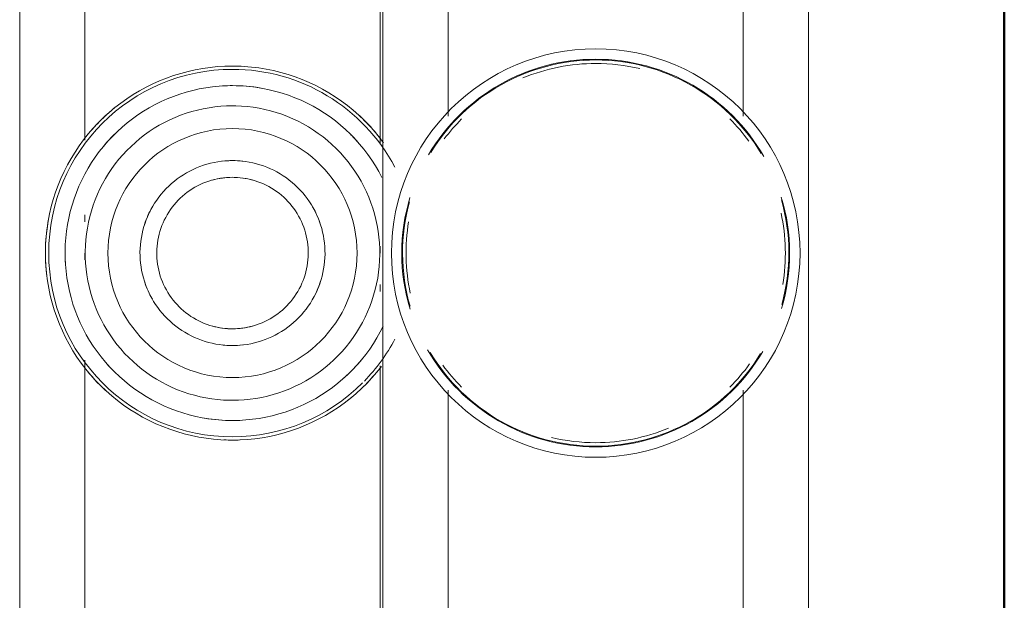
# Model space of a CAD drawing. Header units: millimetres. Extents: x 25471 to 48943, y 4737 to 38988.
# Tile 53 of 71: x 33576 to 33663, y 37991 to 38042. Entities that reach past the tile are written whole.
import ezdxf

# ---------------------------------------------------------------- set-up
doc = ezdxf.new("R2010")
doc.units = ezdxf.units.MM
doc.linetypes.add('ADSK_Скрыто', pattern=[300, 150, -150])
for name, color, linetype, lineweight in [('A-DETL-____-HDLN', 90, 'ADSK_Скрыто', 9), ('A-WALL-____-MCUT', 113, 'Continuous', 50), ('A-WALL-____-OTLN', 113, 'Continuous', 20), ('M-EQPM-____-OTLN', 50, 'Continuous', 20)]:
    doc.layers.add(name, color=color, linetype=linetype, lineweight=lineweight)

# ---------------------------------------------------------------- blocks, each defined once
blk = doc.blocks.new('Прямая форма - V line-609756-В_Этаж 01_Водопровод')
at = {"layer": 'A-WALL-____-MCUT', "color": 253}
blk.add_line((0, -200), (779.947, -200), dxfattribs=at)
blk = doc.blocks.new('Прямая форма - SW - 004-609757-В_Этаж 01_Водопровод')
blk.add_blockref('Прямая форма - V line-609756-В_Этаж 01_Водопровод', (0, 0))
blk = doc.blocks.new('V line_ifc_RVT-1-В_Этаж 01_Водопровод')
at = {"layer": 'A-WALL-____-OTLN', "color": 9, "lineweight": 20, "rotation": 270}
blk.add_blockref('Прямая форма - SW - 004-609757-В_Этаж 01_Водопровод', (33863.24, 38587.582), dxfattribs=at)
blk = doc.blocks.new('ADSK_Коллектор с регулирующими клапанами и расходомерами - N5-1658201-В_Этаж 01_Водопровод')
at = {"layer": 'M-EQPM-____-OTLN'}
for p, q in [((250, -17.25), (62, -17.25)), ((118.929, -23), (93.071, -23)), ((168.929, -23), (143.071, -23)), ((93.071, -49), (118.929, -49)), ((143.071, -49), (168.929, -49)), ((62, -54.75), (250, -54.75)), ((121.274, -55), (90.942, -55)), ((131, -55), (130.392, -55)), ((134.38, -55), (133.762, -55)), ((171.564, -55), (140.942, -55)), ((90.438, -81), (121.058, -81)), ((127.62, -81), (128.238, -81)), ((131, -81), (131.608, -81)), ((140.438, -81), (171.058, -81)), ((62, -86.75), (250, -86.75))]:
    blk.add_line(p, q, dxfattribs=at)
at = {"layer": 'M-EQPM-____-OTLN', "flags": 128}
for points in [[(121.274, -54.693), (120.775, -55.072), (120.266, -55.491), (119.774, -55.931), (119.301, -56.389), (118.846, -56.866), (118.41, -57.361), (117.995, -57.873), (117.6, -58.401), (117.227, -58.945), (116.876, -59.503), (116.547, -60.075), (116.242, -60.659), (115.96, -61.255), (115.703, -61.862), (115.469, -62.478), (115.261, -63.104), (115.078, -63.737), (114.92, -64.377), (114.788, -65.023), (114.682, -65.674), (114.602, -66.328), (114.548, -66.985), (114.521, -67.644), (114.517, -68)], [(124.328, -54.839), (123.807, -55.116), (123.297, -55.414), (122.8, -55.732), (122.316, -56.07), (121.846, -56.427), (121.391, -56.802), (120.951, -57.195), (120.527, -57.606), (120.119, -58.033), (119.729, -58.476), (119.358, -58.934), (119.004, -59.407), (118.67, -59.894), (118.356, -60.393), (118.062, -60.905), (117.789, -61.428), (117.536, -61.962), (117.306, -62.505), (117.097, -63.057), (116.91, -63.617), (116.746, -64.184), (116.605, -64.757), (116.487, -65.335), (116.392, -65.918), (116.32, -66.504), (116.272, -67.092), (116.248, -67.681), (116.244, -68)], [(143.978, -68), (143.968, -67.481), (143.937, -66.963), (143.885, -66.446), (143.813, -65.932), (143.72, -65.422), (143.606, -64.915), (143.473, -64.413), (143.32, -63.917), (143.146, -63.428), (142.954, -62.946), (142.742, -62.472), (142.512, -62.007), (142.263, -61.551), (141.996, -61.106), (141.711, -60.672), (141.41, -60.249), (141.092, -59.839), (140.757, -59.442), (140.407, -59.059), (140.042, -58.69), (139.663, -58.336), (139.269, -57.997), (138.863, -57.674), (138.443, -57.368), (138.012, -57.079), (137.57, -56.807), (137.117, -56.554), (136.654, -56.318), (136.183, -56.101), (135.703, -55.904), (135.215, -55.725), (134.721, -55.567), (134.221, -55.428), (133.716, -55.309), (133.206, -55.21), (132.693, -55.133), (132.177, -55.075), (131.659, -55.038), (131.14, -55.022), (130.621, -55.027), (130.103, -55.053), (129.586, -55.099), (129.071, -55.166), (128.559, -55.253), (128.051, -55.361), (127.548, -55.489), (127.051, -55.637), (126.559, -55.805), (126.075, -55.992), (125.599, -56.199), (125.132, -56.424), (124.673, -56.668), (124.225, -56.93), (123.788, -57.21), (123.362, -57.507), (122.949, -57.821), (122.548, -58.151), (122.161, -58.497), (121.788, -58.858), (121.43, -59.234), (121.087, -59.623), (120.76, -60.026), (120.449, -60.442), (120.155, -60.87), (119.879, -61.31), (119.62, -61.76), (119.38, -62.22), (119.158, -62.689), (118.955, -63.167), (118.772, -63.652), (118.607, -64.145), (118.463, -64.644), (118.339, -65.148), (118.235, -65.656), (118.152, -66.168), (118.089, -66.684), (118.046, -67.201), (118.025, -67.72), (118.022, -68)], [(145.756, -68), (145.744, -67.41), (145.709, -66.821), (145.65, -66.234), (145.567, -65.649), (145.462, -65.068), (145.333, -64.493), (145.181, -63.922), (145.007, -63.358), (144.81, -62.802), (144.591, -62.254), (144.35, -61.715), (144.088, -61.186), (143.805, -60.668), (143.502, -60.162), (143.178, -59.668), (142.835, -59.188), (142.474, -58.722), (142.093, -58.27), (141.695, -57.834), (141.28, -57.415), (140.849, -57.012), (140.402, -56.627), (139.939, -56.26), (139.463, -55.912), (138.973, -55.584), (138.47, -55.275), (137.955, -54.986), (137.429, -54.718)], [(147.483, -68), (147.47, -67.341), (147.43, -66.683), (147.364, -66.027), (147.272, -65.374), (147.154, -64.725), (147.011, -64.082), (146.841, -63.445), (146.646, -62.815), (146.426, -62.193), (146.182, -61.581), (145.913, -60.979), (145.62, -60.389), (145.304, -59.81), (144.965, -59.244), (144.604, -58.693), (144.221, -58.156), (143.817, -57.636), (143.392, -57.131), (142.947, -56.645), (142.484, -56.176), (142.002, -55.726), (141.502, -55.296), (140.986, -54.886)], [(139.15, -68), (139.143, -67.674), (139.124, -67.349), (139.091, -67.024), (139.046, -66.702), (138.988, -66.381), (138.916, -66.063), (138.833, -65.748), (138.736, -65.436), (138.628, -65.129), (138.507, -64.826), (138.374, -64.529), (138.229, -64.236), (138.073, -63.95), (137.905, -63.671), (137.726, -63.398), (137.537, -63.133), (137.337, -62.875), (137.127, -62.626), (136.907, -62.385), (136.678, -62.154), (136.44, -61.931), (136.193, -61.718), (135.937, -61.516), (135.674, -61.324), (135.403, -61.142), (135.126, -60.971), (134.841, -60.812), (134.551, -60.664), (134.255, -60.528), (133.953, -60.404), (133.647, -60.292), (133.337, -60.192), (133.023, -60.105), (132.705, -60.03), (132.385, -59.969), (132.063, -59.92), (131.739, -59.884), (131.414, -59.861), (131.088, -59.85), (130.762, -59.853), (130.436, -59.87), (130.112, -59.899), (129.788, -59.941), (129.467, -59.995), (129.148, -60.063), (128.832, -60.144), (128.52, -60.237), (128.211, -60.342), (127.907, -60.46), (127.608, -60.589), (127.315, -60.731), (127.027, -60.884), (126.746, -61.049), (126.471, -61.224), (126.204, -61.411), (125.944, -61.608), (125.692, -61.815), (125.449, -62.032), (125.215, -62.259), (124.99, -62.495), (124.775, -62.74), (124.57, -62.993), (124.374, -63.254), (124.19, -63.523), (124.016, -63.799), (123.854, -64.081), (123.703, -64.37), (123.564, -64.665), (123.436, -64.965), (123.321, -65.27), (123.218, -65.579), (123.127, -65.892), (123.049, -66.209), (122.984, -66.528), (122.932, -66.85), (122.892, -67.173), (122.865, -67.498), (122.852, -67.824), (122.85, -68)], [(137.676, -68), (137.671, -67.733), (137.655, -67.466), (137.628, -67.201), (137.591, -66.936), (137.543, -66.674), (137.485, -66.413), (137.416, -66.155), (137.337, -65.9), (137.248, -65.648), (137.149, -65.4), (137.04, -65.156), (136.922, -64.917), (136.794, -64.683), (136.656, -64.454), (136.51, -64.23), (136.355, -64.013), (136.191, -63.802), (136.019, -63.598), (135.839, -63.401), (135.651, -63.211), (135.456, -63.029), (135.254, -62.855), (135.044, -62.689), (134.829, -62.531), (134.607, -62.382), (134.38, -62.243), (134.147, -62.112), (133.909, -61.991), (133.666, -61.879), (133.419, -61.778), (133.168, -61.686), (132.914, -61.604), (132.657, -61.533), (132.397, -61.472), (132.135, -61.421), (131.871, -61.381), (131.605, -61.351), (131.339, -61.333), (131.072, -61.324), (130.805, -61.327), (130.538, -61.34), (130.272, -61.364), (130.008, -61.398), (129.744, -61.443), (129.483, -61.499), (129.224, -61.564), (128.968, -61.641), (128.716, -61.727), (128.467, -61.823), (128.222, -61.93), (127.981, -62.045), (127.746, -62.171), (127.515, -62.306), (127.29, -62.45), (127.071, -62.602), (126.858, -62.764), (126.652, -62.934), (126.453, -63.112), (126.261, -63.297), (126.077, -63.491), (125.901, -63.691), (125.733, -63.898), (125.573, -64.112), (125.422, -64.333), (125.279, -64.559), (125.146, -64.79), (125.023, -65.027), (124.909, -65.268), (124.804, -65.514), (124.71, -65.764), (124.625, -66.017), (124.551, -66.273), (124.487, -66.533), (124.434, -66.794), (124.391, -67.058), (124.358, -67.323), (124.337, -67.589), (124.326, -67.856), (124.324, -68)], [(114.517, -68), (114.53, -68.659), (114.57, -69.317), (114.636, -69.973), (114.728, -70.626), (114.846, -71.275), (114.989, -71.918), (115.159, -72.555), (115.354, -73.185), (115.574, -73.807), (115.818, -74.419), (116.087, -75.021), (116.38, -75.611), (116.696, -76.19), (117.035, -76.756), (117.396, -77.307), (117.779, -77.844), (118.183, -78.364), (118.608, -78.869), (119.053, -79.355), (119.516, -79.824), (119.998, -80.274), (120.498, -80.704), (121.014, -81.114), (121.547, -81.503), (122.094, -81.87), (122.656, -82.215), (123.231, -82.537), (123.819, -82.836), (124.418, -83.112), (125.027, -83.363), (125.646, -83.589), (126.274, -83.791), (126.909, -83.967), (127.551, -84.118), (128.198, -84.243), (128.85, -84.342), (129.505, -84.415), (130.163, -84.462), (130.822, -84.482), (131.481, -84.476), (132.14, -84.443), (132.796, -84.385), (133.45, -84.3), (134.1, -84.189), (134.745, -84.052), (135.384, -83.889), (136.016, -83.701), (136.64, -83.488), (137.254, -83.25), (137.859, -82.988), (138.453, -82.702), (139.035, -82.392), (139.604, -82.059), (140.16, -81.704), (140.7, -81.326), (141.225, -80.928), (141.734, -80.509), (142.226, -80.069), (142.699, -79.611), (143.154, -79.134), (143.59, -78.639), (144.005, -78.127), (144.4, -77.599), (144.773, -77.055), (145.124, -76.497), (145.453, -75.925), (145.758, -75.341), (146.04, -74.745), (146.297, -74.138), (146.531, -73.522), (146.739, -72.896), (146.922, -72.263), (147.08, -71.623), (147.212, -70.977), (147.318, -70.326), (147.398, -69.672), (147.452, -69.015), (147.479, -68.356), (147.483, -68)], [(116.244, -68), (116.256, -68.59), (116.291, -69.179), (116.35, -69.766), (116.433, -70.351), (116.538, -70.932), (116.667, -71.507), (116.819, -72.078), (116.993, -72.642), (117.19, -73.198), (117.409, -73.746), (117.65, -74.285), (117.912, -74.814), (118.195, -75.332), (118.498, -75.838), (118.822, -76.332), (119.165, -76.812), (119.526, -77.278), (119.907, -77.73), (120.305, -78.166), (120.72, -78.585), (121.151, -78.988), (121.598, -79.373), (122.061, -79.74), (122.537, -80.088), (123.027, -80.416), (123.53, -80.725), (124.045, -81.014), (124.571, -81.282), (125.107, -81.528), (125.653, -81.753), (126.207, -81.956), (126.769, -82.136), (127.338, -82.294), (127.913, -82.429), (128.492, -82.541), (129.076, -82.63), (129.662, -82.695), (130.251, -82.737), (130.841, -82.755), (131.431, -82.749), (132.02, -82.72), (132.608, -82.668), (133.193, -82.592), (133.775, -82.492), (134.353, -82.37), (134.924, -82.224), (135.49, -82.056), (136.049, -81.865), (136.599, -81.652), (137.141, -81.417), (137.672, -81.161), (138.193, -80.884), (138.703, -80.586), (139.2, -80.268), (139.684, -79.93), (140.154, -79.573), (140.609, -79.198), (141.049, -78.805), (141.473, -78.394), (141.881, -77.967), (142.271, -77.524), (142.642, -77.066), (142.996, -76.593), (143.33, -76.106), (143.644, -75.607), (143.938, -75.095), (144.211, -74.572), (144.464, -74.038), (144.694, -73.495), (144.903, -72.943), (145.09, -72.383), (145.254, -71.816), (145.395, -71.243), (145.513, -70.665), (145.608, -70.082), (145.68, -69.496), (145.728, -68.908), (145.752, -68.319), (145.756, -68)], [(118.022, -68), (118.032, -68.519), (118.063, -69.037), (118.115, -69.554), (118.187, -70.068), (118.28, -70.578), (118.394, -71.085), (118.527, -71.587), (118.68, -72.083), (118.854, -72.572), (119.046, -73.054), (119.258, -73.528), (119.488, -73.993), (119.737, -74.449), (120.004, -74.894), (120.289, -75.328), (120.59, -75.751), (120.908, -76.161), (121.243, -76.558), (121.593, -76.941), (121.958, -77.31), (122.337, -77.664), (122.731, -78.003), (123.137, -78.326), (123.557, -78.632), (123.988, -78.921), (124.43, -79.193), (124.883, -79.446), (125.346, -79.682), (125.817, -79.899), (126.297, -80.096), (126.785, -80.275), (127.279, -80.433), (127.779, -80.572), (128.284, -80.691), (128.794, -80.79), (129.307, -80.867), (129.823, -80.925), (130.341, -80.962), (130.86, -80.978), (131.379, -80.973), (131.897, -80.947), (132.414, -80.901), (132.929, -80.834), (133.441, -80.747), (133.949, -80.639), (134.452, -80.511), (134.949, -80.363), (135.441, -80.195), (135.925, -80.008), (136.401, -79.801), (136.868, -79.576), (137.327, -79.332), (137.775, -79.07), (138.212, -78.79), (138.638, -78.493), (139.051, -78.179), (139.452, -77.849), (139.839, -77.503), (140.212, -77.142), (140.57, -76.766), (140.913, -76.377), (141.24, -75.974), (141.551, -75.558), (141.845, -75.13), (142.121, -74.69), (142.38, -74.24), (142.62, -73.78), (142.842, -73.311), (143.045, -72.833), (143.228, -72.348), (143.393, -71.855), (143.537, -71.356), (143.661, -70.852), (143.765, -70.344), (143.848, -69.832), (143.911, -69.316), (143.954, -68.799), (143.975, -68.28), (143.978, -68)], [(122.85, -68), (122.857, -68.326), (122.876, -68.651), (122.909, -68.976), (122.954, -69.298), (123.012, -69.619), (123.084, -69.937), (123.167, -70.252), (123.264, -70.564), (123.372, -70.871), (123.493, -71.174), (123.626, -71.471), (123.771, -71.764), (123.927, -72.05), (124.095, -72.329), (124.274, -72.602), (124.463, -72.867), (124.663, -73.125), (124.873, -73.374), (125.093, -73.615), (125.322, -73.846), (125.56, -74.069), (125.807, -74.282), (126.063, -74.484), (126.326, -74.676), (126.597, -74.858), (126.874, -75.029), (127.159, -75.188), (127.449, -75.336), (127.745, -75.472), (128.047, -75.596), (128.353, -75.708), (128.663, -75.808), (128.977, -75.895), (129.295, -75.97), (129.615, -76.031), (129.937, -76.08), (130.261, -76.116), (130.586, -76.139), (130.912, -76.15), (131.238, -76.147), (131.564, -76.13), (131.888, -76.101), (132.212, -76.059), (132.533, -76.005), (132.852, -75.937), (133.168, -75.856), (133.48, -75.763), (133.789, -75.658), (134.093, -75.54), (134.392, -75.411), (134.685, -75.269), (134.973, -75.116), (135.254, -74.951), (135.529, -74.776), (135.796, -74.589), (136.056, -74.392), (136.308, -74.185), (136.551, -73.968), (136.785, -73.741), (137.01, -73.505), (137.225, -73.26), (137.43, -73.007), (137.626, -72.746), (137.81, -72.477), (137.984, -72.201), (138.146, -71.919), (138.297, -71.63), (138.436, -71.335), (138.564, -71.035), (138.679, -70.73), (138.782, -70.421), (138.873, -70.108), (138.951, -69.791), (139.016, -69.472), (139.068, -69.15), (139.108, -68.827), (139.135, -68.502), (139.148, -68.176), (139.15, -68)], [(124.324, -68), (124.329, -68.267), (124.345, -68.534), (124.372, -68.799), (124.409, -69.064), (124.457, -69.326), (124.515, -69.587), (124.584, -69.845), (124.663, -70.1), (124.752, -70.352), (124.851, -70.6), (124.96, -70.844), (125.078, -71.083), (125.206, -71.317), (125.344, -71.546), (125.49, -71.77), (125.645, -71.987), (125.809, -72.198), (125.981, -72.402), (126.161, -72.599), (126.349, -72.789), (126.544, -72.971), (126.746, -73.145), (126.956, -73.311), (127.171, -73.469), (127.393, -73.618), (127.62, -73.757), (127.853, -73.888), (128.091, -74.009), (128.334, -74.121), (128.581, -74.222), (128.832, -74.314), (129.086, -74.396), (129.343, -74.467), (129.603, -74.528), (129.865, -74.579), (130.129, -74.619), (130.395, -74.649), (130.661, -74.667), (130.928, -74.676), (131.195, -74.673), (131.462, -74.66), (131.728, -74.636), (131.992, -74.602), (132.256, -74.557), (132.517, -74.501), (132.776, -74.436), (133.032, -74.359), (133.284, -74.273), (133.533, -74.177), (133.778, -74.07), (134.019, -73.955), (134.254, -73.829), (134.485, -73.694), (134.71, -73.55), (134.929, -73.398), (135.142, -73.236), (135.348, -73.066), (135.547, -72.888), (135.739, -72.703), (135.923, -72.509), (136.099, -72.309), (136.267, -72.102), (136.427, -71.888), (136.578, -71.667), (136.721, -71.441), (136.854, -71.21), (136.977, -70.973), (137.091, -70.732), (137.196, -70.486), (137.29, -70.236), (137.375, -69.983), (137.449, -69.727), (137.513, -69.467), (137.566, -69.206), (137.609, -68.942), (137.642, -68.677), (137.663, -68.411), (137.674, -68.144), (137.676, -68)]]:
    blk.add_lwpolyline(points, dxfattribs=at)
at = {"layer": 'M-EQPM-____-OTLN'}
for centre, radius, start, end in [((131, -36), 18, 360, 180), ((131, -36), 17.084, 73.33823, 106.80841), ((131, -36), 17.018, 74.57897, 106.00521), ((131, -36), 16.711, 80.47358, 102.18931), ((131, -36), 17.084, 119.91774, 180), ((131, -36), 17.018, 121.01314, 180), ((131, -36), 17.084, 360, 59.53495), ((131, -36), 17.018, 360, 58.6128), ((131, -36), 16.711, 126.21726, 135), ((131, -36), 16.711, 45, 54.23178), ((131, -36), 16.711, 360, 22.57519), ((131, -36), 16.711, 166.55416, 180), ((131, -36), 18, 180, 360), ((131, -36), 17.084, 180, 239.53495), ((131, -36), 17.018, 180, 238.6128), ((131, -36), 16.711, 180, 202.5752), ((131, -36), 17.084, 299.91774, 360), ((131, -36), 17.018, 301.01314, 360), ((131, -36), 16.711, 346.55416, 360), ((131, -36), 16.711, 225, 232.96046), ((131, -36), 16.711, 306.21726, 315), ((131, -36), 17.084, 253.33823, 286.80841), ((131, -36), 17.018, 254.57897, 286.00521), ((131, -36), 16.711, 260.47358, 282.18931), ((131, -68), 16.192, 117.91242, 180), ((131, -68), 16.192, 45.84039, 62.08758), ((131, -68), 16.483, 127.76547, 137.29939), ((131, -68), 16.483, 37.99041, 50.94744), ((131, -68), 10.974, 0, 180), ((131, -68), 14.757, 131.94402, 135), ((131, -68), 14.757, 131.94529, 135), ((131, -68), 14.757, 41.87592, 50.56621), ((131, -68), 14.757, 41.8721, 50.55926), ((131, -68), 16.192, 360, 45), ((131, -68), 8.15, 108.33973, 120), ((131, -68), 8.15, 60, 72.04404), ((131, -68), 14.757, 170.29956, 180), ((131, -68), 14.757, 170.30168, 180), ((131, -68), 6.676, 164.57647, 180), ((131, -68), 6.676, 360, 15.42353), ((131, -68), 16.483, 177.35227, 180), ((131, -68), 8.15, 173.60454, 180), ((131, -68), 8.15, 360, 6.39881), ((131, -68), 14.757, 360, 3.37558), ((131, -68), 14.757, 360, 3.37971), ((131, -68), 16.483, 360, 2.32349), ((131, -68), 16.483, 180, 182.32349), ((131, -68), 16.192, 180, 360), ((131, -68), 14.757, 180, 183.37971), ((131, -68), 14.757, 180, 183.37558), ((131, -68), 10.974, 180, 0), ((131, -68), 8.15, 180, 186.39881), ((131, -68), 6.676, 180, 195.42353), ((131, -68), 6.676, 344.57647, 360), ((131, -68), 8.15, 353.60454, 360), ((131, -68), 14.757, 350.29956, 360), ((131, -68), 14.757, 350.30168, 360), ((131, -68), 16.483, 357.35227, 360), ((131, -68), 8.15, 240, 252.04404), ((131, -68), 8.15, 288.33973, 300), ((131, -68), 14.757, 221.8721, 228.05598), ((131, -68), 14.757, 221.87592, 230.56621), ((131, -68), 16.483, 217.99041, 230.94744), ((131, -68), 14.757, 311.4266, 315), ((131, -68), 14.757, 311.43096, 315), ((131, -68), 16.483, 307.76961, 317.29939), ((131, -68), 14.757, 267.15207, 273.58361), ((131, -68), 14.757, 267.15555, 273.59297), ((131, -68), 16.483, 259.52992, 277.10687)]:
    blk.add_arc(centre, radius, start, end, dxfattribs=at)

msp = doc.modelspace()

# ---------------------------------------------------------------- block references
at = {"lineweight": 9}
msp.add_blockref('V line_ifc_RVT-1-В_Этаж 01_Водопровод', (0, 0), dxfattribs=at)
at = {"layer": 'A-DETL-____-HDLN', "rotation": 269.9999999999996}
msp.add_blockref('ADSK_Коллектор с регулирующими клапанами и расходомерами - N5-1658201-В_Этаж 01_Водопровод', (33663.24, 38152.472), dxfattribs=at)

doc.saveas('drawing.dxf')
